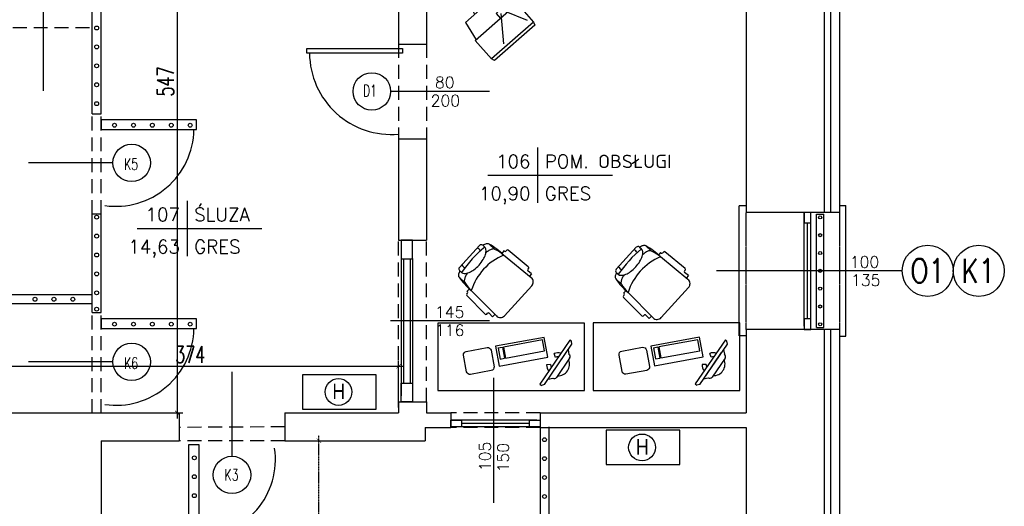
# Model space of a CAD drawing. Header units: millimetres. Extents: x 50026 to 146998, y 1038179 to 1573505.
# Tile 37 of 122: x 60335 to 61218, y 1039597 to 1040034. Entities that reach past the tile are written whole.
import ezdxf
from ezdxf.enums import TextEntityAlignment as Align

# ---------------------------------------------------------------- set-up
doc = ezdxf.new("R2010")
doc.units = ezdxf.units.MM
doc.header["$LTSCALE"] = 0.025
doc.linetypes.add('DASHED', pattern=[15, 10, -5])
doc.linetypes.add('HIDDEN', pattern=[0.375, 0.25, -0.125])
for name, color, linetype in [('2D-MEBLE', 3, 'Continuous'), ('2D-WYMIARY', 2, 'Continuous'), ('___TABELA', 7, 'Continuous'), ('kraty', 5, 'Continuous'), ('NAPISY', 2, 'Continuous'), ('ocieplenie', 8, 'Continuous'), ('OKNA OPISY', 7, 'Continuous'), ('OKNO', 2, 'Continuous'), ('opis pomieszczen', 2, 'Continuous'), ('OTWORY', 3, 'Continuous'), ('parapet', 5, 'Continuous'), ('Przybory sanit', 3, 'Continuous'), ('schody', 2, 'Continuous'), ('SCIANA', 5, 'Continuous'), ('SCIANY', 5, 'Continuous'), ('szrafy', 8, 'Continuous'), ('zA_DRZWI', 7, 'Continuous'), ('zA_DRZWI OPISY', 7, 'Continuous'), ('zA_okna opisy', 7, 'Continuous'), ('ściany', 5, 'Continuous')]:
    doc.layers.add(name, color=color, linetype=linetype)
doc.styles.add('ROMANS', font='romans.shx', dxfattribs={"width": 0.7})
doc.styles.get("Standard").update_dxf_attribs({"font": 'ARIALN.TTF'})
doc.styles.add('STYLE1', font='romans.shx', dxfattribs={"height": 10})
doc.linetypes.add('BATTING', pattern='A,0.00254,-2.54,[134,ltypeshp.shx,S=2.54,R=0,X=-2.54,Y=0],-5.08,[134,ltypeshp.shx,S=2.54,R=180,X=2.54,Y=0],-2.54', length=10.16254)
doc.dimstyles.new('SIL', dxfattribs={"dimtxt": 15, "dimasz": 4, "dimexe": 5, "dimexo": 5, "dimgap": 3, "dimtad": 1, "dimdec": 4, "dimrnd": 0.5, "dimdsep": 46, "dimtxsty": 'ROMANS', "dimblk1": 'ARCHTICK', "dimblk2": 'ARCHTICK', "dimsah": 1, "dimcen": 5, "dimdle": 5, "dimclrd": 1, "dimclre": 1, "dimclrt": 2, "dimadec": 1, "dimazin": 0, "dimtfac": 0.013333, "dimtdec": 4, "dimtix": 1, "dimtmove": 0, "dimatfit": 3, "dimldrblk": 'ARCHTICK', "dimfxl": 0, "dimtolj": 1, "dimtzin": 0, "dimarcsym": 0})

# ---------------------------------------------------------------- blocks, each defined once
blk = doc.blocks.new('_ArchTick')
at = {"color": 0, "linetype": 'ByBlock', "const_width": 0.15}
blk.add_lwpolyline([(-0.5, -0.5), (0.5, 0.5)], dxfattribs=at)
blk = doc.blocks.new('*D41')
at = {"layer": 'Defpoints', "color": 0, "linetype": 'DASHED'}
for p in [(60572.62, 1039656.03), (60603.18, 1039656.03), (60559.15, 1039324.03)]:
    blk.add_point(p, dxfattribs=at)
at = {"layer": 'NAPISY', "color": 1, "linetype": 'DASHED', "lineweight": -2}
for p, q in [((60577.62, 1039656.03), (60608.18, 1039656.03)), ((60603.18, 1039319.03), (60603.18, 1039661.03)), ((60564.15, 1039324.03), (60608.18, 1039324.03))]:
    blk.add_line(p, q, dxfattribs=at)
at = {"layer": 'NAPISY', "color": 1, "linetype": 'DASHED', "lineweight": -2, "xscale": 4, "yscale": 4, "zscale": 4}
for p, rotation in [((60603.18, 1039656.03), 90), ((60603.18, 1039324.03), 270)]:
    blk.add_blockref('_ArchTick', p, dxfattribs=dict(at, rotation=rotation))
at = {"layer": 'NAPISY', "color": 2, "linetype": 'DASHED', "insert": (60592.68, 1039555.4), "char_height": 15, "attachment_point": 5, "rotation": 90, "style": 'ROMANS'}
blk.add_mtext('\\A1;332', dxfattribs=at)
blk = doc.blocks.new('tabela-pow')
at = {"layer": '2D-WYMIARY', "ltscale": 10}
for p, q in [((0, 24.8), (0, -24.8)), ((-44.8, 0), (67.2, 0))]:
    blk.add_line(p, q, dxfattribs=at)
at = {"layer": '2D-WYMIARY', "ltscale": 10, "style": 'STYLE1', "width": 0.7}
for tag, p in [('NR', (-6.4, 6.4)), ('POW', (-6.4, -22.4))]:
    blk.add_attdef(tag, text='', height=16, rotation=360, dxfattribs=at).set_placement(p, align=Align.RIGHT)
for tag, p in [('NAZWA', (6.4, 6.4)), ('POSADZKA', (6.4, -22.4))]:
    blk.add_attdef(tag, p, '', height=16, rotation=360, dxfattribs=at)
blk = doc.blocks.new('biurko')
at = {"layer": '2D-MEBLE'}
for p, q in [((29.71, -12.91), (-14.07, -20.91)), ((28.1, -15.24), (-6.82, -21.61)), ((29.9, -25.07), (28.1, -15.24)), ((32.94, -30.62), (29.71, -12.91)), ((-14.07, -20.91), (-10.83, -38.61)), ((-11.76, -22.39), (-7.83, -21.68)), ((-11.74, -22.51), (-9.94, -32.35)), ((-7.8, -21.79), (-6.01, -31.63)), ((-6.82, -21.61), (-5.02, -31.45)), ((-5.02, -31.45), (29.9, -25.07)), ((-10.83, -38.61), (32.94, -30.62)), ((-9.94, -32.35), (-6.01, -31.63))]:
    blk.add_line(p, q, dxfattribs=at)
at = {"layer": '2D-MEBLE', "color": 3, "linetype": 'Continuous'}
blk.add_lwpolyline([(65.77, 0), (-65.77, 0), (-65.77, -60.69), (65.77, -60.69)], close=True, dxfattribs=at)
at = {"layer": '2D-MEBLE'}
blk.add_lwpolyline([(-17.73, -42.68), (-36.42, -46.09, -0.414214), (-39.91, -43.68), (-42.6, -28.92, -0.414214), (-40.19, -25.43), (-21.5, -22.02, -0.414214), (-18.01, -24.43), (-15.32, -39.18, -0.414214)], format="xyb", close=True, dxfattribs=at)
at = {"layer": 'SCIANA', "color": 3, "linetype": 'Continuous'}
for p, q in [((54.58, -19.06), (54.25, -16.38)), ((51.22, -23.99), (51.95, -28.27)), ((35, -47.76), (49.46, -26.57)), ((39.94, -30.82), (38.72, -27.43)), ((52.58, -31.61), (40.82, -48.83)), ((35.48, -37.35), (31.88, -37.45)), ((33.23, -50.35), (37.49, -49.46)), ((29.87, -55.27), (27.26, -55.94))]:
    blk.add_line(p, q, dxfattribs=at)
for points in [[(54.25, -16.38), (52.78, -15.38), (25.78, -54.93), (27.26, -55.94)], [(29.87, -55.27), (54.58, -19.06)]]:
    blk.add_lwpolyline(points, dxfattribs=at)
for centre, radius, start, end in [((42.23, -37.17), 10.35, 75.85746, 109.79667), ((42.23, -37.17), 6.75, 87.61152, 109.79667), ((42.13, -37.1), 10.35, 268.02334, 23.34946), ((50.59, -30.26), 2.4, 325.6864, 55.6864), ((42.23, -37.17), 10.35, 181.57614, 215.51534), ((42.23, -37.17), 6.75, 181.57614, 203.76128), ((38.84, -47.48), 2.4, 235.6864, 325.6864)]:
    blk.add_arc(centre, radius, start, end, dxfattribs=at)
blk = doc.blocks.new('kk1')
at = {"layer": '2D-MEBLE', "color": 3}
for p, q in [((18.23, 0), (-18.23, 0)), ((-26.11, -7.47), (-23.11, -7.31)), ((-26.11, -7.47), (-25.88, -11.73)), ((-23.22, -5.27), (-21.52, -37.27)), ((23.22, -5.27), (21.52, -37.27)), ((26.11, -7.47), (23.11, -7.31)), ((26.11, -7.47), (25.88, -11.73)), ((-28.77, -13.89), (-27.65, -37.25)), ((-27.82, -12.84), (-26.83, -12.79)), ((27.82, -12.84), (26.83, -12.79)), ((28.77, -13.89), (27.65, -37.25)), ((-26.6, -38.19), (-25.6, -38.14)), ((-24.55, -39.08), (-24.51, -39.69)), ((-24.51, -39.69), (-21.52, -39.53)), ((24.51, -39.69), (21.52, -39.53)), ((24.55, -39.08), (24.51, -39.69)), ((26.6, -38.19), (25.6, -38.14)), ((-20, -46.46), (-20, -53.46)), ((20, -46.46), (20, -53.46)), ((-15.42, -57.07), (-15.42, -54.69)), ((-13.42, -59.07), (13.42, -59.07)), ((15.42, -57.07), (15.42, -54.69))]:
    blk.add_line(p, q, dxfattribs=at)
for centre, radius, start, end in [((-18.23, -5), 5, 90, 183.04478), ((18.23, -5), 5, 356.95522, 90), ((-27.77, -13.84), 1, 93.04478, 183.04478), ((-26.88, -11.79), 1, 273.04478, 3.04478), ((26.88, -11.79), 1, 176.95522, 266.95522), ((27.77, -13.84), 1, 356.95522, 86.95522), ((-26.65, -37.19), 1, 183.04478, 273.04478), ((-25.54, -39.14), 1, 3.04478, 93.04478), ((33.25, -40.3), 54.85, 176.83081, 193.88055), ((4.72, -37.65), 26.24, 179.1562, 199.59965), ((0, 9.27), 51.27, 245.1826, 294.8174), ((-33.25, -40.3), 54.85, 346.11945, 3.16919), ((-4.72, -37.65), 26.24, 340.40035, 0.8438), ((25.54, -39.14), 1, 86.95522, 176.95522), ((26.65, -37.19), 1, 266.95522, 356.95522), ((-18.21, -46.46), 1.79, 180, 226.0001), ((-14.33, -42.44), 7.37, 226.0001, 248.19859), ((-11.72, -35.92), 14.4, 248.19859, 260.59239), ((-11.84, -54.69), 3.58, 138.234, 180), ((-6.24, -59.7), 11.1, 114.88311, 138.234), ((-10, -25.51), 24.95, 260.59239, 264.89822), ((-2.48, -67.8), 20.03, 100.87533, 114.88311), ((0, -80.7), 33.16, 90, 100.87533), ((0, -80.7), 33.16, 79.12467, 90), ((2.48, -67.8), 20.03, 65.11689, 79.12467), ((6.24, -59.7), 11.1, 41.766, 65.11689), ((10, -25.51), 24.95, 275.10178, 279.40761), ((11.72, -35.92), 14.4, 279.40761, 291.80141), ((11.84, -54.69), 3.58, 0, 41.766), ((14.33, -42.44), 7.37, 291.80141, 313.9999), ((18.21, -46.46), 1.79, 313.9999, 0), ((-18.21, -53.46), 1.79, 180, 226.0001), ((-14.33, -49.44), 7.37, 226.0001, 248.19859), ((-11.72, -42.92), 14.4, 248.19859, 255.1188), ((0, 63.81), 119.5, 262.58553, 277.41447), ((-13.42, -57.07), 2, 180, 270), ((-3.71, -57.16), 6.89, 163.91414, 196.08586), ((3.71, -57.16), 6.89, 343.91414, 16.08586), ((13.42, -57.07), 2, 270, 0), ((11.72, -42.92), 14.4, 284.8812, 291.80141), ((14.33, -49.44), 7.37, 291.80141, 313.9999), ((18.21, -53.46), 1.79, 313.9999, 0)]:
    blk.add_arc(centre, radius, start, end, dxfattribs=at)
blk = doc.blocks.new('tv')
at = {"layer": '2D-MEBLE', "color": 3, "ltscale": 10}
for p, q in [((-11.04, 21.31), (6.32, 26.93)), ((6.32, 26.93), (25.64, -10.36)), ((-11.5, 22.2), (-31.04, 12.07)), ((11.5, -22.2), (-11.5, 22.2)), ((11.38, 17.16), (15.39, 18.11)), ((15.39, 18.11), (23.67, 2.13)), ((-31.04, 12.07), (-33.24, 9.8)), ((-33.24, 9.8), (-11.15, -32.81)), ((-31.04, 12.07), (-8.03, -32.32)), ((-2.86, 12.03), (-25.22, 11.71)), ((-6.9, 13.32), (-1.58, 16.08)), ((-1.58, 16.08), (3.03, 7.2)), ((-1.02, 8.48), (-13.19, -15.85)), ((3.03, 7.2), (-2.3, 4.44)), ((23.67, 2.13), (20.58, -0.6)), ((25.64, -10.36), (11.04, -21.31)), ((-8.03, -32.32), (11.5, -22.2)), ((-11.15, -32.81), (-8.03, -32.32))]:
    blk.add_line(p, q, dxfattribs=at)
blk = doc.blocks.new('*D307')
at = {"layer": 'Defpoints', "color": 0}
for p in [(60674.62, 1039722.87), (60300.62, 1039681.03), (60674.62, 1039681.03)]:
    blk.add_point(p, dxfattribs=at)
at = {"layer": 'szrafy', "color": 1, "lineweight": -2}
for p, q in [((60300.62, 1039686.03), (60300.62, 1039727.87)), ((60674.62, 1039686.03), (60674.62, 1039727.87)), ((60295.62, 1039722.87), (60679.62, 1039722.87))]:
    blk.add_line(p, q, dxfattribs=at)
at = {"layer": 'szrafy', "color": 1, "lineweight": -2, "xscale": 4, "yscale": 4, "zscale": 4, "rotation": 180}
blk.add_blockref('_ArchTick', (60300.62, 1039722.87), dxfattribs=at)
at = {"layer": 'szrafy', "color": 1, "lineweight": -2, "xscale": 4, "yscale": 4, "zscale": 4}
blk.add_blockref('_ArchTick', (60674.62, 1039722.87), dxfattribs=at)
at = {"layer": 'szrafy', "color": 2, "insert": (60487.62, 1039733.37), "char_height": 15, "attachment_point": 5, "style": 'ROMANS'}
blk.add_mtext('\\A1;374', dxfattribs=at)
blk = doc.blocks.new('*D308')
at = {"layer": 'Defpoints', "color": 0}
for p in [(60447.67, 1040228.03), (60447.67, 1039681.03), (60475.97, 1039681.03)]:
    blk.add_point(p, dxfattribs=at)
at = {"layer": 'szrafy', "color": 1, "lineweight": -2}
for p, q in [((60475.97, 1040233.03), (60475.97, 1039676.03)), ((60452.67, 1040228.03), (60480.97, 1040228.03)), ((60452.67, 1039681.03), (60480.97, 1039681.03))]:
    blk.add_line(p, q, dxfattribs=at)
at = {"layer": 'szrafy', "color": 1, "lineweight": -2, "xscale": 4, "yscale": 4, "zscale": 4}
for p, rotation in [((60475.97, 1040228.03), 90), ((60475.97, 1039681.03), 270)]:
    blk.add_blockref('_ArchTick', p, dxfattribs=dict(at, rotation=rotation))
at = {"layer": 'szrafy', "color": 2, "insert": (60465.47, 1039978.41), "char_height": 15, "attachment_point": 5, "rotation": 90, "style": 'ROMANS'}
blk.add_mtext('\\A1;547', dxfattribs=at)

msp = doc.modelspace()

# ---------------------------------------------------------------- linework, layer by layer
at = {"layer": 'kraty', "color": 2}
for p, q in [((60399.62472, 1039949.56509), (60399.62472, 1040133.02916)), ((60407.62472, 1039949.56509), (60407.62472, 1040133.02916)), ((60399.62472, 1039949.56509), (60407.62472, 1039949.56509)), ((60399.62472, 1039771.02916), (60399.62472, 1039859.56509)), ((60399.62472, 1039859.56509), (60407.62472, 1039859.56509)), ((60407.62472, 1039771.02916), (60407.62472, 1039859.56509)), ((60399.62472, 1039779.02916), (59749.74574, 1039779.02916)), ((60399.62472, 1039787.02916), (59757.74574, 1039787.02916)), ((60399.62472, 1039771.02916), (60407.62472, 1039771.02916)), ((60801.62472, 1039668.52916), (60801.62472, 1039551.49261)), ((60809.62472, 1039668.52916), (60809.62472, 1039551.49261))]:
    msp.add_line(p, q, dxfattribs=at)
at = {"layer": 'kraty', "color": 1, "linetype": 'HIDDEN', "ltscale": 2000}
for p, q in [((60309.62472, 1040027.02916), (60399.62472, 1040027.02916)), ((60399.62472, 1039859.56509), (60399.62472, 1039949.56509)), ((60407.62472, 1039859.56509), (60407.62472, 1039949.56509)), ((60399.62472, 1039681.02916), (60399.62472, 1039771.02916)), ((60407.62472, 1039681.02916), (60407.62472, 1039771.02916))]:
    msp.add_line(p, q, dxfattribs=at)
at = {"layer": 'kraty', "color": 7}
for p, q in [((61049.86447, 1039757.71303), (61049.86447, 1039859.34529)), ((61049.86447, 1039859.34529), (61056.26447, 1039859.34529)), ((61056.26447, 1039757.71303), (61056.26447, 1039859.34529)), ((61049.86447, 1039757.71303), (61056.26447, 1039757.71303))]:
    msp.add_line(p, q, dxfattribs=at)
for centre, radius in [((60403.62472, 1040026.45408), 1.73947), ((60403.62472, 1040009.47973), 1.73947), ((60403.62472, 1039992.50537), 1.73947), ((60403.62472, 1039975.53102), 1.73947), ((60403.62472, 1039958.55667), 1.73947), ((60419.69462, 1039939.20316), 1.73947), ((60436.66897, 1039939.20316), 1.73947), ((60453.64333, 1039939.20316), 1.73947), ((60470.61768, 1039939.20316), 1.73947), ((60487.59203, 1039939.20316), 1.73947), ((60403.62472, 1039856.71054), 1.73947), ((61053.06447, 1039856.49149), 1.39158), ((60403.62472, 1039839.73619), 1.73947), ((61053.06447, 1039840.50404), 1.39158), ((60403.62472, 1039822.76184), 1.73947), ((61053.06447, 1039824.5166), 1.39158), ((60403.62472, 1039805.78748), 1.73947), ((61053.06447, 1039808.52916), 1.39158), ((60403.62472, 1039788.81313), 1.73947), ((61053.06447, 1039792.54172), 1.39158), ((60348.31108, 1039783.02916), 1.73947), ((60365.28543, 1039783.02916), 1.73947), ((60382.25979, 1039783.02916), 1.73947), ((60403.62472, 1039774.12771), 1.73947), ((61053.06447, 1039776.55427), 1.39158), ((60419.69462, 1039760.66723), 1.73947), ((60436.66897, 1039760.66723), 1.73947), ((60453.64333, 1039760.66723), 1.73947), ((60470.61768, 1039760.66723), 1.73947), ((60487.59203, 1039760.66723), 1.73947), ((61053.06447, 1039760.56683), 1.39158), ((60805.62472, 1039657.00299), 1.73947), ((60491.34702, 1039640.77104), 1.73947), ((60805.62472, 1039640.02864), 1.73947), ((60491.34702, 1039623.79668), 1.73947), ((60805.62472, 1039623.05428), 1.73947), ((60491.34702, 1039606.82233), 1.73947), ((60805.62472, 1039606.07993), 1.73947)]:
    msp.add_circle(centre, radius, dxfattribs=at)
at = {"layer": 'ocieplenie', "linetype": 'BATTING', "ltscale": 20}
for p, q in [((61062.62472, 1039861.02916), (61062.62472, 1040824.02916)), ((61062.62472, 1039549.02916), (61062.62472, 1039756.02916))]:
    msp.add_line(p, q, dxfattribs=at)
at = {"layer": 'OKNA OPISY'}
for p, q in [((61126.69282, 1039808.52916), (60960.09198, 1039808.52916)), ((60760.13977, 1039600.46106), (60760.13977, 1039712.54085))]:
    msp.add_line(p, q, dxfattribs=at)
at = {"layer": 'OKNO', "color": 1}
for p, q in [((61038.62472, 1039758.99905), (61038.62472, 1039861.02916)), ((61044.62472, 1039758.99905), (61044.62472, 1039861.02916)), ((61041.62472, 1039765.5093), (61041.62472, 1039851.54902)), ((60676.93603, 1039829.02916), (60676.9328, 1039696.40002)), ((60678.93603, 1039819.35088), (60678.9319, 1039807.61027)), ((60685.12472, 1039819.35088), (60685.12059, 1039807.61027)), ((60687.12611, 1039819.6583), (60687.12472, 1039707.70744)), ((60678.9319, 1039807.61027), (60678.91495, 1039707.70744)), ((60685.12059, 1039807.61027), (60685.10364, 1039707.70744)), ((60798.65483, 1039674.52916), (60721.62472, 1039674.52916)), ((60798.65483, 1039668.52916), (60721.62472, 1039668.52916)), ((60792.14458, 1039671.52916), (60731.10486, 1039671.52916))]:
    msp.add_line(p, q, dxfattribs=at)
at = {"layer": 'OKNO', "color": 2}
for points in [[(61044.62472, 1039861.02916), (61038.62472, 1039861.02916), (61038.62472, 1039851.54902), (61044.62472, 1039851.54902)], [(60676.93929, 1039836.02916), (60676.93929, 1039819.35088), (60687.12472, 1039819.35088), (60687.12472, 1039836.02916)], [(61044.62472, 1039765.5093), (61038.62472, 1039765.5093), (61038.62472, 1039756.02916), (61044.62472, 1039756.02916)], [(60676.93929, 1039691.02916), (60676.93929, 1039707.70744), (60687.12472, 1039707.70744), (60687.12472, 1039691.02916)], [(60721.62472, 1039668.52916), (60721.62472, 1039674.52916), (60731.10486, 1039674.52916), (60731.10486, 1039668.52916)], [(60792.14458, 1039668.52916), (60792.14458, 1039674.52916), (60801.62472, 1039674.52916), (60801.62472, 1039668.52916)]]:
    msp.add_lwpolyline(points, close=True, dxfattribs=at)
at = {"layer": 'OTWORY', "color": 7, "linetype": 'HIDDEN'}
for p, q in [((60986.62472, 1039756.02916), (60986.62472, 1039861.02916)), ((61070.62472, 1039756.02916), (61070.62472, 1039861.02916))]:
    msp.add_line(p, q, dxfattribs=at)
at = {"layer": 'parapet', "color": 2}
for p, q in [((61070.62472, 1039867.02916), (61076.11698, 1039867.02916)), ((61076.11698, 1039750.02916), (61076.11698, 1039867.02916)), ((60986.62472, 1039866.82275), (60980.4232, 1039866.82275)), ((60980.4232, 1039750.23557), (60980.4232, 1039866.82275)), ((60986.62472, 1039750.23557), (60980.4232, 1039750.23557)), ((61070.62472, 1039750.02916), (61076.11698, 1039750.02916))]:
    msp.add_line(p, q, dxfattribs=at)
at = {"layer": 'Przybory sanit', "color": 1}
for points in [[(60588.44301, 1039715.23394), (60588.44301, 1039684.51389), (60654.58405, 1039684.51389), (60654.58405, 1039715.23394)], [(60860.92403, 1039665.41846), (60860.92403, 1039634.69841), (60927.06507, 1039634.69841), (60927.06507, 1039665.41846)]]:
    msp.add_lwpolyline(points, close=True, dxfattribs=at)
for centre in [(60620.71665, 1039699.87391), (60893.19767, 1039650.05844)]:
    msp.add_circle(centre, 12.03073, dxfattribs=at)
at = {"layer": 'SCIANY', "color": 1, "linetype": 'HIDDEN', "ltscale": 2000}
for p, q in [((60674.62472, 1040012.02916), (60674.62472, 1039927.02916)), ((60699.62472, 1040012.02916), (60699.62472, 1039927.02916)), ((60674.62472, 1039691.02916), (60674.62472, 1039836.02916)), ((60699.62472, 1039691.02916), (60699.62472, 1039836.02916)), ((60801.62472, 1039681.02916), (60721.62472, 1039681.02916)), ((60572.62472, 1039668.52916), (60477.62472, 1039668.02916)), ((60801.62472, 1039668.02916), (60721.62472, 1039668.02916)), ((60572.62472, 1039656.02916), (60477.62472, 1039656.02916))]:
    msp.add_line(p, q, dxfattribs=at)
at = {"layer": 'zA_DRZWI', "color": 2, "linetype": 'Continuous'}
for points in [[(60678.07658, 1040008.19096), (60678.07658, 1040003.7477), (60592.38216, 1040003.7477), (60592.38216, 1040008.19096)], [(60407.62472, 1039944.08725), (60407.62472, 1039935.26959), (60493.31914, 1039935.26959), (60493.31914, 1039944.08725)], [(60407.62472, 1039765.55132), (60407.62472, 1039756.73366), (60493.31914, 1039756.73366), (60493.31914, 1039765.55132)], [(60486.46292, 1039652.84094), (60495.28059, 1039652.84094), (60495.28059, 1039567.14652), (60486.46292, 1039567.14652)]]:
    msp.add_lwpolyline(points, close=True, dxfattribs=at)
at = {"layer": 'zA_DRZWI', "color": 1, "linetype": 'Continuous', "ltscale": 15}
for centre, radius, start, end in [((60668.00772, 1040004.26147), 73.31954, 180.40148728, 275.17791729), ((60420.95027, 1039936.51033), 70.07204, 261.89963326, 358.98542374), ((60420.95027, 1039757.97441), 70.07204, 261.89963326, 358.98542374), ((60494.03984, 1039639.51539), 70.07204, 271.01457626, 8.10036674)]:
    msp.add_arc(centre, radius, start, end, dxfattribs=at)
at = {"layer": 'zA_DRZWI OPISY', "color": 7, "linetype": 'Continuous'}
for p, q in [((60355.48509, 1040045.67091), (60355.48509, 1039969.92206)), ((60756.18368, 1039969.52916), (60667.43483, 1039969.52916)), ((60418.26647, 1039905.42546), (60342.51762, 1039905.42546)), ((60756.18368, 1039763.52916), (60667.43483, 1039763.52916)), ((60418.26647, 1039726.88953), (60342.51762, 1039726.88953)), ((60525.12472, 1039642.19919), (60525.12472, 1039717.94804))]:
    msp.add_line(p, q, dxfattribs=at)
at = {"layer": 'zA_DRZWI OPISY', "color": 7}
for centre in [(60650.62796, 1039969.52916), (60435.07334, 1039905.42546), (60435.07334, 1039726.88953), (60525.12472, 1039625.39231)]:
    msp.add_circle(centre, 16.80688, dxfattribs=at)
at = {"layer": 'zA_okna opisy', "color": 7, "linetype": 'Continuous'}
for centre in [(61149.60467, 1039808.52916), (61195.42837, 1039808.52916)]:
    msp.add_circle(centre, 22.91185, dxfattribs=at)
at = {"layer": 'ściany'}
for p, q in [((61070.62472, 1039861.02916), (61070.62472, 1040830.02916)), ((61056.62472, 1040816.02916), (61056.62472, 1039861.02916)), ((60674.62472, 1040086.02916), (60674.62472, 1040012.02916)), ((60699.62472, 1040061.02916), (60699.62472, 1040012.02916)), ((60986.62472, 1040061.02916), (60986.62472, 1039861.02916)), ((60674.62472, 1040012.02916), (60699.62472, 1040012.02916)), ((60674.62472, 1039927.02916), (60699.62472, 1039927.02916)), ((60674.62472, 1039927.02916), (60674.62472, 1039836.02916)), ((60699.62472, 1039927.02916), (60699.62472, 1039836.02916)), ((61070.62472, 1039861.02916), (60986.62472, 1039861.02916)), ((60674.62472, 1039836.02916), (60699.62472, 1039836.02916)), ((60986.62472, 1039756.02916), (60986.62472, 1039681.02916)), ((61070.62472, 1039756.02916), (60986.62472, 1039756.02916)), ((61056.62472, 1039756.02916), (61056.62472, 1039549.02916)), ((61070.62472, 1039549.02916), (61070.62472, 1039756.02916)), ((60674.62472, 1039691.02916), (60699.62472, 1039691.02916)), ((60674.62472, 1039691.02916), (60674.62472, 1039681.02916)), ((60699.62472, 1039691.02916), (60699.62472, 1039681.02916)), ((60300.62472, 1039681.02916), (60477.62472, 1039681.02916)), ((60477.62472, 1039681.02916), (60477.62472, 1039656.02916)), ((60572.62472, 1039681.02916), (60674.62472, 1039681.02916)), ((60572.62472, 1039681.02916), (60572.62472, 1039656.02916)), ((60699.62472, 1039681.02916), (60721.62472, 1039681.02916)), ((60721.62472, 1039681.02916), (60721.62472, 1039668.02916)), ((60801.62472, 1039681.02916), (60801.62472, 1039668.02916)), ((60801.62472, 1039681.02916), (60986.62472, 1039681.02916)), ((60698.62472, 1039668.02916), (60698.62472, 1039656.02916)), ((60698.62472, 1039668.02916), (60721.62472, 1039668.02916)), ((60801.62472, 1039668.02916), (60986.62472, 1039668.02916)), ((60986.62472, 1039668.02916), (60986.62472, 1039549.02916)), ((60407.62472, 1039656.02916), (60477.62472, 1039656.02916)), ((60407.62472, 1039656.02916), (60407.62472, 1039574.02916)), ((60572.62472, 1039656.02916), (60698.62472, 1039656.02916))]:
    msp.add_line(p, q, dxfattribs=at)

# ---------------------------------------------------------------- block references
at = {"layer": 'opis pomieszczen', "color": 2, "linetype": 'Continuous'}
ref = msp.add_blockref('tabela-pow', (60799.44151, 1039894.3381), dxfattribs=at)
ref.add_attrib('NAZWA', 'POM. OBSŁUGI', (60805.84151, 1039900.7381), dxfattribs={"layer": '2D-WYMIARY', "ltscale": 10, "height": 12, "rotation": 360, "style": 'ROMANS'})
ref.add_attrib('POSADZKA', 'GRES', (60805.84151, 1039871.9381), dxfattribs={"layer": '2D-WYMIARY', "ltscale": 10, "height": 12, "rotation": 360, "style": 'ROMANS'})
ref.add_attrib('NR', '106', dxfattribs={"layer": '2D-WYMIARY', "ltscale": 10, "height": 12, "rotation": 360, "style": 'ROMANS'}).set_placement((60793.04151, 1039900.7381), align=Align.RIGHT)
ref.add_attrib('POW', '10,90', dxfattribs={"layer": '2D-WYMIARY', "ltscale": 10, "height": 12, "rotation": 360, "style": 'ROMANS'}).set_placement((60793.04151, 1039871.9381), align=Align.RIGHT)
ref = msp.add_blockref('tabela-pow', (60484.76973, 1039846.6123), dxfattribs=at)
ref.add_attrib('NAZWA', 'ŚLUZA', (60491.16973, 1039853.0123), dxfattribs={"layer": '2D-WYMIARY', "ltscale": 10, "height": 12, "rotation": 360, "style": 'ROMANS'})
ref.add_attrib('POSADZKA', 'GRES', (60491.16973, 1039824.2123), dxfattribs={"layer": '2D-WYMIARY', "ltscale": 10, "height": 12, "rotation": 360, "style": 'ROMANS'})
ref.add_attrib('NR', '107', dxfattribs={"layer": '2D-WYMIARY', "ltscale": 10, "height": 12, "rotation": 360, "style": 'ROMANS'}).set_placement((60478.36973, 1039853.0123), align=Align.RIGHT)
ref.add_attrib('POW', '14,63', dxfattribs={"layer": '2D-WYMIARY', "ltscale": 10, "height": 12, "rotation": 360, "style": 'ROMANS'}).set_placement((60478.36973, 1039824.2123), align=Align.RIGHT)
at = {"layer": 'schody', "color": 7}
for p in [(60775.62829, 1039761.7192), (60915.16212, 1039761.9247)]:
    msp.add_blockref('biurko', p, dxfattribs=at)
at = {"layer": 'SCIANA', "color": 3, "linetype": 'Continuous', "rotation": 227.6437895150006}
for p in [(60781.97579, 1039781.65027), (60922.658, 1039780.03244)]:
    msp.add_blockref('kk1', p, dxfattribs=at)
at = {"layer": 'ściany', "color": 2, "xscale": -1, "rotation": 338.7078284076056}
msp.add_blockref('tv', (60762.30846, 1040031.79892), dxfattribs=at)

# ---------------------------------------------------------------- texts
at = {"layer": '___TABELA', "color": 7, "char_height": 13.80528, "width": 510.8529746, "attachment_point": 5}
for insert in [(60620.95086, 1039700.42235), (60893.43188, 1039650.60687)]:
    msp.add_mtext('H', dxfattribs=dict(at, insert=insert))
at = {"layer": 'zA_DRZWI OPISY', "color": 7, "style": 'ROMANS'}
for s, p in [('80', (60707.31031, 1039972.42691)), ('200', (60703.46115, 1039956.10181)), ('145', (60707.31031, 1039766.42691)), ('116', (60707.34765, 1039750.10181))]:
    msp.add_text(s, height=10.258067, dxfattribs=at).set_placement(p)
at = {"layer": 'zA_DRZWI OPISY', "color": 7, "style": 'ROMANS', "width": 0.7}
for s, p in [('D1', (60642.73177, 1039965.08446)), ('K5', (60428.19699, 1039899.122)), ('K6', (60428.19699, 1039720.58607)), ('K3', (60518.35066, 1039620.25928))]:
    msp.add_text(s, height=10.258067, dxfattribs=at).set_placement(p)
at = {"layer": 'zA_okna opisy', "color": 7, "style": 'ROMANS'}
for s, p in [('100', (61079.67213, 1039811.36751)), ('135', (61080.78331, 1039795.0424))]:
    msp.add_text(s, height=10.258067, dxfattribs=at).set_placement(p)
at = {"layer": 'zA_okna opisy', "color": 2, "style": 'ROMANS', "width": 0.8}
for s, p in [('O1', (61134.02642, 1039797.86251)), ('K1', (61179.85013, 1039797.86251))]:
    msp.add_text(s, height=21.541941, dxfattribs=at).set_placement(p)
at = {"layer": 'zA_okna opisy', "color": 7, "style": 'ROMANS'}
for s, p in [('105', (60757.30143, 1039628.84438)), ('150', (60773.62653, 1039627.7332))]:
    msp.add_text(s, height=10.258067, rotation=90, dxfattribs=at).set_placement(p)

# ---------------------------------------------------------------- dimensions: what is measured, and where the dimension line sits
at = {"layer": 'NAPISY', "linetype": 'DASHED'}
dim = msp.add_linear_dim(base=(60603.1768, 1039656.02916), p1=(60559.154, 1039324.02916), p2=(60572.62472, 1039656.02916), angle=90, dimstyle='SIL', dxfattribs=at)
dim.commit()
dim.dimension.update_dxf_attribs({"geometry": '*D41', "text_midpoint": (60603.1768, 1039555.40438), "dimtype": 160})
at = {"layer": 'szrafy', "color": 24}
dim = msp.add_linear_dim(base=(60475.96592, 1039681.02916), p1=(60447.66561, 1040228.02916), p2=(60447.66561, 1039681.02916), angle=90, dimstyle='SIL', dxfattribs=at)
dim.commit()
dim.dimension.update_dxf_attribs({"geometry": '*D308', "text_midpoint": (60475.96592, 1039978.40539), "dimtype": 160})
dim = msp.add_linear_dim(base=(60674.62472, 1039722.86693), p1=(60300.62472, 1039681.02916), p2=(60674.62472, 1039681.02916), dimstyle='SIL', override={"dimtmove": 1}, dxfattribs=at)
dim.commit()
dim.dimension.update_dxf_attribs({"geometry": '*D307', "text_midpoint": (60487.62472, 1039733.36693)})

doc.saveas('drawing.dxf')
